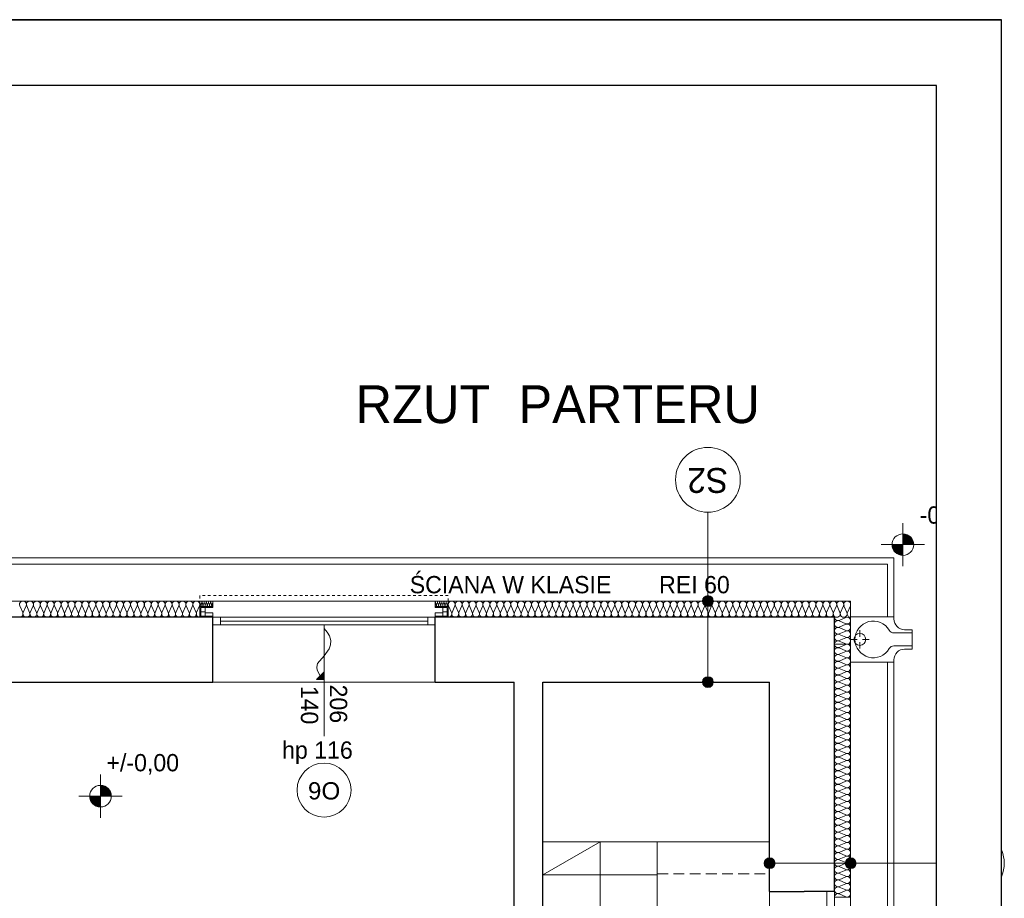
# Model space of a CAD drawing. Extents: x -515158 to -464725, y 20769 to 114053.
# Tile 32 of 69: x -479566 to -470451, y 42336 to 50469. Entities that reach past the tile are written whole.
import ezdxf

# ---------------------------------------------------------------- set-up
doc = ezdxf.new("R2010")
doc.units = 0
doc.header["$MEASUREMENT"] = 0
doc.set_wipeout_variables(frame=1)
doc.linetypes.add('Hidden Line', pattern=[50, 25, -25])
doc.linetypes.add('Krawędzie ukryte', pattern=[150, 100, -50])
for name, color, linetype, lineweight in [('#podkład', 252, 'Continuous', 9), ('A-Okna_Nr_Pióra__9', 252, 'Continuous', 9), ('Arch ocieplenie_Nr_Pióra__44', 252, 'Continuous', 9), ('Arch ocieplenie_Nr_Pióra__9', 252, 'Continuous', 9), ('Arch opisy okien_Nr_Pióra__9', 252, 'Continuous', 9), ('Arch opisy_Nr_Pióra__1', 252, 'Continuous', 25), ('Arch opisy_Nr_Pióra__21', 252, 'Continuous', 9), ('Arch opisy_Nr_Pióra__9', 252, 'Continuous', 9), ('Arch teren_Nr_Pióra__5', 252, 'Continuous', 13), ('Arch teren_Nr_Pióra__9', 252, 'Continuous', 9), ('Arch wykończenie_Nr_Pióra__3', 252, 'Continuous', 18), ('Arch wyposarzenie_Nr_Pióra__10', 252, 'Continuous', 18), ('INWENT DACH_Nr_Pióra__21', 252, 'Continuous', 9), ('INWENT RZĘDNE_Nr_Pióra__21', 252, 'Continuous', 9), ('INWENT WYMIARY_Nr_Pióra__21', 252, 'Continuous', 9), ('INWENT. OKNA_Nr_Pióra__21', 252, 'Continuous', 9), ('INWENT. OKNA_Nr_Pióra__5', 252, 'Continuous', 13), ('INWENT.ŚCIANY_Nr_Pióra__1', 252, 'Continuous', 25), ('INWENT.ŚCIANY_Nr_Pióra__21', 252, 'Continuous', 9), ('Istniejące schody_Nr_Pióra__5', 252, 'Continuous', 13)]:
    doc.layers.add(name, color=color, linetype=linetype, lineweight=lineweight)
doc.layers.add('_TABELA', color=7, linetype='Continuous')
doc.styles.add('GENERATED_STYLE_1', font='txt')
doc.styles.add('GENERATED_STYLE_10', font='arial.ttf')
doc.styles.add('GENERATED_STYLE_3', font='txt')
doc.styles.add('GENERATED_STYLE_6', font='txt')
doc.styles.add('GENERATED_STYLE_7', font='txt')

# ---------------------------------------------------------------- blocks, each defined once
blk = doc.blocks.new('parter')
at = {"layer": 'A-Okna_Nr_Pióra__9', "linetype": 'Continuous'}
blk.add_hatch(color=252, dxfattribs=at).paths.add_polyline_path([(-476748.3, 44361.6), (-476819, 44361.2), (-476748.7, 44432.3)], flags=0)
at = {"layer": 'Arch opisy_Nr_Pióra__21', "linetype": 'Continuous'}
for points in [[(-473144.6, 45087.6), (-473148.4, 45106.8), (-473159.3, 45123), (-473175.5, 45133.8), (-473194.6, 45137.6), (-473213.7, 45133.8), (-473230, 45123), (-473240.8, 45106.8), (-473244.6, 45087.6), (-473240.8, 45068.5), (-473230, 45052.3), (-473213.7, 45041.4), (-473194.6, 45037.6), (-473175.5, 45041.4), (-473159.3, 45052.3), (-473148.4, 45068.5)], [(-473144.6, 44337.6), (-473148.4, 44356.8), (-473159.3, 44373), (-473175.5, 44383.8), (-473194.6, 44387.6), (-473213.7, 44383.8), (-473230, 44373), (-473240.8, 44356.8), (-473244.6, 44337.6), (-473240.8, 44318.5), (-473230, 44302.3), (-473213.7, 44291.4), (-473194.6, 44287.6), (-473175.5, 44291.4), (-473159.3, 44302.3), (-473148.4, 44318.5)], [(-472573.3, 42660.5), (-472577.1, 42679.7), (-472588, 42695.9), (-472604.2, 42706.7), (-472623.3, 42710.5), (-472642.5, 42706.7), (-472658.7, 42695.9), (-472669.5, 42679.7), (-472673.3, 42660.5), (-472669.5, 42641.4), (-472658.7, 42625.2), (-472642.5, 42614.3), (-472623.3, 42610.5), (-472604.2, 42614.3), (-472588, 42625.2), (-472577.1, 42641.4)], [(-471823.3, 42660.5), (-471827.1, 42679.7), (-471838, 42695.9), (-471854.2, 42706.7), (-471873.3, 42710.5), (-471892.5, 42706.7), (-471908.7, 42695.9), (-471919.5, 42679.7), (-471923.3, 42660.5), (-471919.5, 42641.4), (-471908.7, 42625.2), (-471892.5, 42614.3), (-471873.3, 42610.5), (-471854.2, 42614.3), (-471838, 42625.2), (-471827.1, 42641.4)]]:
    blk.add_hatch(color=252, dxfattribs=at).paths.add_polyline_path(points, flags=0)
at = {"layer": 'INWENT RZĘDNE_Nr_Pióra__21', "linetype": 'Continuous'}
for points in [[(-471389.8, 45609.8), (-471289.8, 45609.8), (-471297.4, 45648.1), (-471319.1, 45680.6), (-471351.5, 45702.2), (-471389.8, 45709.8)], [(-471389.8, 45609.8), (-471489.8, 45609.8), (-471482.2, 45571.6), (-471460.5, 45539.1), (-471428, 45517.5), (-471389.8, 45509.8)], [(-478818, 43281.7), (-478718, 43281.7), (-478725.6, 43319.9), (-478747.3, 43352.4), (-478779.7, 43374), (-478818, 43381.7)], [(-478818, 43281.7), (-478918, 43281.7), (-478910.4, 43243.4), (-478888.7, 43210.9), (-478856.2, 43189.3), (-478818, 43181.7)]]:
    blk.add_hatch(color=252, dxfattribs=at).paths.add_polyline_path(points, flags=0)
at = {"layer": 'A-Okna_Nr_Pióra__9', "color": 252, "linetype": 'Continuous'}
for p, q in [((-476819, 44361.2), (-476748.7, 44432.3)), ((-476748.3, 44361.6), (-476748.7, 44432.3)), ((-476748.3, 44361.6), (-476819, 44361.2))]:
    blk.add_line(p, q, dxfattribs=at)
at = {"layer": 'A-Okna_Nr_Pióra__9', "color": 252, "linetype": 'Continuous', "flags": 128}
blk.add_lwpolyline([(-476748.3, 44832.2), (-476719.2, 44801), (-476697.9, 44766), (-476685.7, 44721.3), (-476688.2, 44682.6), (-476701.2, 44646.1), (-476748.3, 44581.6), (-476807.9, 44508.3), (-476815, 44476.3), (-476811, 44446.4), (-476783.9, 44396.8)], dxfattribs=at)
at = {"layer": 'Arch ocieplenie_Nr_Pióra__44', "color": 252, "linetype": 'Continuous'}
for p, q in [((-479565.2, 45042.9), (-479538.5, 44982.3)), ((-479533.1, 44982.3), (-479506.4, 45042.9)), ((-479501, 45042.9), (-479474.3, 44982.3)), ((-479468.9, 44982.3), (-479442.2, 45042.9)), ((-479436.8, 45042.9), (-479410.1, 44982.3)), ((-479404.7, 44982.3), (-479378, 45042.9)), ((-479372.6, 45042.9), (-479345.9, 44982.3)), ((-479340.5, 44982.3), (-479313.7, 45042.9)), ((-479308.4, 45042.9), (-479281.6, 44982.3)), ((-479276.2, 44982.3), (-479249.5, 45042.9)), ((-479244.1, 45042.9), (-479217.4, 44982.3)), ((-479212, 44982.3), (-479185.3, 45042.9)), ((-479179.9, 45042.9), (-479153.2, 44982.3)), ((-479147.8, 44982.3), (-479121.1, 45042.9)), ((-479115.7, 45042.9), (-479089, 44982.3)), ((-479083.6, 44982.3), (-479056.9, 45042.9)), ((-479051.5, 45042.9), (-479024.8, 44982.3)), ((-479019.4, 44982.3), (-478992.7, 45042.9)), ((-478987.3, 45042.9), (-478960.6, 44982.3)), ((-478955.2, 44982.3), (-478928.5, 45042.9)), ((-478923.1, 45042.9), (-478896.4, 44982.3)), ((-478891, 44982.3), (-478864.2, 45042.9)), ((-478858.9, 45042.9), (-478832.1, 44982.3)), ((-478826.7, 44982.3), (-478800, 45042.9)), ((-478794.6, 45042.9), (-478767.9, 44982.3)), ((-478762.5, 44982.3), (-478735.8, 45042.9)), ((-478730.4, 45042.9), (-478703.7, 44982.3)), ((-478698.3, 44982.3), (-478671.6, 45042.9)), ((-478666.2, 45042.9), (-478639.5, 44982.3)), ((-478634.1, 44982.3), (-478607.4, 45042.9)), ((-478602, 45042.9), (-478575.3, 44982.3)), ((-478569.9, 44982.3), (-478543.2, 45042.9)), ((-478537.8, 45042.9), (-478511.1, 44982.3)), ((-478505.7, 44982.3), (-478479, 45042.9)), ((-478473.6, 45042.9), (-478446.8, 44982.3)), ((-478441.5, 44982.3), (-478414.7, 45042.9)), ((-478409.3, 45042.9), (-478382.6, 44982.3)), ((-478377.2, 44982.3), (-478350.5, 45042.9)), ((-478345.1, 45042.9), (-478318.4, 44982.3)), ((-478313, 44982.3), (-478286.3, 45042.9)), ((-478280.9, 45042.9), (-478254.2, 44982.3)), ((-478248.8, 44982.3), (-478222.1, 45042.9)), ((-478216.7, 45042.9), (-478190, 44982.3)), ((-478184.6, 44982.3), (-478157.9, 45042.9)), ((-478152.5, 45042.9), (-478125.8, 44982.3)), ((-478120.4, 44982.3), (-478093.7, 45042.9)), ((-478088.3, 45042.9), (-478061.6, 44982.3)), ((-478056.2, 44982.3), (-478029.5, 45042.9)), ((-478024.1, 45042.9), (-477997.3, 44982.3)), ((-477992, 44982.3), (-477965.2, 45042.9)), ((-477959.8, 45042.9), (-477933.1, 44982.3)), ((-477927.7, 44982.3), (-477901, 45042.9)), ((-477897.5, 45072.7), (-477889.2, 45052.5)), ((-477887.5, 45052.5), (-477879.2, 45072.7)), ((-477877.5, 45072.7), (-477869.2, 45052.5)), ((-477867.5, 45052.5), (-477859.2, 45072.7)), ((-477857.5, 45072.7), (-477849.2, 45052.5)), ((-477847.5, 45052.5), (-477839.2, 45072.7)), ((-477837.5, 45072.7), (-477829.2, 45052.5)), ((-477827.5, 45052.5), (-477819.2, 45072.7)), ((-477817.5, 45072.7), (-477809.2, 45052.5)), ((-477807.5, 45052.5), (-477799.2, 45072.7)), ((-477797.5, 45072.7), (-477789.2, 45052.5)), ((-477787.5, 45052.5), (-477779.2, 45072.7)), ((-475717.5, 45072.7), (-475709.2, 45052.5)), ((-475707.5, 45052.5), (-475699.2, 45072.7)), ((-475697.5, 45072.7), (-475689.2, 45052.5)), ((-475687.5, 45052.5), (-475679.2, 45072.7)), ((-475677.5, 45072.7), (-475669.2, 45052.5)), ((-475667.5, 45052.5), (-475659.2, 45072.7)), ((-475657.5, 45072.7), (-475649.2, 45052.5)), ((-475647.5, 45052.5), (-475639.2, 45072.7)), ((-475637.5, 45072.7), (-475629.2, 45052.5)), ((-475627.5, 45052.5), (-475619.2, 45072.7)), ((-475617.5, 45072.7), (-475609.2, 45052.5)), ((-475607.5, 45052.5), (-475599.2, 45072.7)), ((-475595.6, 45042.9), (-475568.9, 44982.3)), ((-475563.5, 44982.3), (-475536.8, 45042.9)), ((-475531.4, 45042.9), (-475504.7, 44982.3)), ((-475499.3, 44982.3), (-475472.6, 45042.9)), ((-475467.2, 45042.9), (-475440.5, 44982.3)), ((-475435.1, 44982.3), (-475408.4, 45042.9)), ((-475403, 45042.9), (-475376.2, 44982.3)), ((-475370.8, 44982.3), (-475344.1, 45042.9)), ((-475338.7, 45042.9), (-475312, 44982.3)), ((-475306.6, 44982.3), (-475279.9, 45042.9)), ((-475274.5, 45042.9), (-475247.8, 44982.3)), ((-475242.4, 44982.3), (-475215.7, 45042.9)), ((-475210.3, 45042.9), (-475183.6, 44982.3)), ((-475178.2, 44982.3), (-475151.5, 45042.9)), ((-475146.1, 45042.9), (-475119.3, 44982.3)), ((-475113.9, 44982.3), (-475087.2, 45042.9)), ((-475081.8, 45042.9), (-475055.1, 44982.3)), ((-475049.7, 44982.3), (-475023, 45042.9)), ((-475017.6, 45042.9), (-474990.9, 44982.3)), ((-474985.5, 44982.3), (-474958.8, 45042.9)), ((-474953.4, 45042.9), (-474926.7, 44982.3)), ((-474921.3, 44982.3), (-474894.6, 45042.9)), ((-474889.2, 45042.9), (-474862.4, 44982.3)), ((-474857.1, 44982.3), (-474830.3, 45042.9)), ((-474824.9, 45042.9), (-474798.2, 44982.3)), ((-474792.8, 44982.3), (-474766.1, 45042.9)), ((-474760.7, 45042.9), (-474734, 44982.3)), ((-474728.6, 44982.3), (-474701.9, 45042.9)), ((-474696.5, 45042.9), (-474669.8, 44982.3)), ((-474664.4, 44982.3), (-474637.7, 45042.9)), ((-474632.3, 45042.9), (-474605.5, 44982.3)), ((-474600.2, 44982.3), (-474573.4, 45042.9)), ((-474568, 45042.9), (-474541.3, 44982.3)), ((-474535.9, 44982.3), (-474509.2, 45042.9)), ((-474503.8, 45042.9), (-474477.1, 44982.3)), ((-474471.7, 44982.3), (-474445, 45042.9)), ((-474439.6, 45042.9), (-474412.9, 44982.3)), ((-474407.5, 44982.3), (-474380.8, 45042.9)), ((-474375.4, 45042.9), (-474348.7, 44982.3)), ((-474343.3, 44982.3), (-474316.5, 45042.9)), ((-474311.1, 45042.9), (-474284.4, 44982.3)), ((-474279, 44982.3), (-474252.3, 45042.9)), ((-474246.9, 45042.9), (-474220.2, 44982.3)), ((-474214.8, 44982.3), (-474188.1, 45042.9)), ((-474182.7, 45042.9), (-474156, 44982.3)), ((-474150.6, 44982.3), (-474123.9, 45042.9)), ((-474118.5, 45042.9), (-474091.8, 44982.3)), ((-474086.4, 44982.3), (-474059.6, 45042.9)), ((-474054.2, 45042.9), (-474027.5, 44982.3)), ((-474022.1, 44982.3), (-473995.4, 45042.9)), ((-473990, 45042.9), (-473963.3, 44982.3)), ((-473957.9, 44982.3), (-473931.2, 45042.9)), ((-473925.8, 45042.9), (-473899.1, 44982.3)), ((-473893.7, 44982.3), (-473867, 45042.9)), ((-473861.6, 45042.9), (-473834.9, 44982.3)), ((-473829.5, 44982.3), (-473802.7, 45042.9)), ((-473797.4, 45042.9), (-473770.6, 44982.3)), ((-473765.2, 44982.3), (-473738.5, 45042.9)), ((-473733.1, 45042.9), (-473706.4, 44982.3)), ((-473701, 44982.3), (-473674.3, 45042.9)), ((-473668.9, 45042.9), (-473642.2, 44982.3)), ((-473636.8, 44982.3), (-473610.1, 45042.9)), ((-473604.7, 45042.9), (-473578, 44982.3)), ((-473572.6, 44982.3), (-473545.9, 45042.9)), ((-473540.5, 45042.9), (-473513.7, 44982.3)), ((-473508.3, 44982.3), (-473481.6, 45042.9)), ((-473476.2, 45042.9), (-473449.5, 44982.3)), ((-473444.1, 44982.3), (-473417.4, 45042.9)), ((-473412, 45042.9), (-473385.3, 44982.3)), ((-473379.9, 44982.3), (-473353.2, 45042.9)), ((-473347.8, 45042.9), (-473321.1, 44982.3)), ((-473315.7, 44982.3), (-473289, 45042.9)), ((-473283.6, 45042.9), (-473256.8, 44982.3)), ((-473251.4, 44982.3), (-473224.7, 45042.9)), ((-473219.3, 45042.9), (-473192.6, 44982.3)), ((-473187.2, 44982.3), (-473160.5, 45042.9)), ((-473155.1, 45042.9), (-473128.4, 44982.3)), ((-473123, 44982.3), (-473096.3, 45042.9)), ((-473090.9, 45042.9), (-473064.2, 44982.3)), ((-473058.8, 44982.3), (-473032.1, 45042.9)), ((-473026.7, 45042.9), (-472999.9, 44982.3)), ((-472994.6, 44982.3), (-472967.8, 45042.9)), ((-472962.4, 45042.9), (-472935.7, 44982.3)), ((-472930.3, 44982.3), (-472903.6, 45042.9)), ((-472898.2, 45042.9), (-472871.5, 44982.3)), ((-472866.1, 44982.3), (-472839.4, 45042.9)), ((-472834, 45042.9), (-472807.3, 44982.3)), ((-472801.9, 44982.3), (-472775.2, 45042.9)), ((-472769.8, 45042.9), (-472743, 44982.3)), ((-472737.7, 44982.3), (-472710.9, 45042.9)), ((-472705.5, 45042.9), (-472678.8, 44982.3)), ((-472673.4, 44982.3), (-472646.7, 45042.9)), ((-472641.3, 45042.9), (-472614.6, 44982.3)), ((-472609.2, 44982.3), (-472582.5, 45042.9)), ((-472577.1, 45042.9), (-472550.4, 44982.3)), ((-472545, 44982.3), (-472518.3, 45042.9)), ((-472512.9, 45042.9), (-472486.2, 44982.3)), ((-472480.8, 44982.3), (-472454, 45042.9)), ((-472448.6, 45042.9), (-472421.9, 44982.3)), ((-472416.5, 44982.3), (-472389.8, 45042.9)), ((-472384.4, 45042.9), (-472357.7, 44982.3)), ((-472352.3, 44982.3), (-472325.6, 45042.9)), ((-472320.2, 45042.9), (-472293.5, 44982.3)), ((-472288.1, 44982.3), (-472261.4, 45042.9)), ((-472256, 45042.9), (-472229.3, 44982.3)), ((-472223.9, 44982.3), (-472197.1, 45042.9)), ((-472191.7, 45042.9), (-472165, 44982.3)), ((-472159.6, 44982.3), (-472132.9, 45042.9)), ((-472127.5, 45042.9), (-472100.8, 44982.3)), ((-472095.4, 44982.3), (-472068.7, 45042.9)), ((-472063.3, 45042.9), (-472036.6, 44982.3)), ((-472031.2, 44982.3), (-472004.5, 45042.9)), ((-471999.1, 45042.9), (-471972.4, 44982.3)), ((-471967, 44982.3), (-471940.2, 45042.9)), ((-471934.9, 45042.9), (-471908.1, 44982.3)), ((-471902.7, 44982.3), (-471876, 45042.9)), ((-471918, 44935), (-471978.6, 44909)), ((-471978.6, 44903.8), (-471918, 44877.8)), ((-471918, 44872.5), (-471978.6, 44846.5)), ((-471978.6, 44841.3), (-471918, 44815.3)), ((-471918, 44810), (-471978.6, 44784)), ((-471978.6, 44778.8), (-471918, 44752.8)), ((-471918, 44747.5), (-471978.6, 44721.5)), ((-471978.6, 44716.3), (-471918, 44690.3))]:
    blk.add_line(p, q, dxfattribs=at)
for centre, major_axis, ratio, start_param, end_param in [((-479535.8, 45055.7), (32.1, 0), 0.993594, 5.870392, 9.837571), ((-479471.6, 45055.7), (32.1, 0), 0.993594, 5.870392, 9.837571), ((-479407.4, 45055.7), (32.1, 0), 0.993594, 5.870392, 9.837571), ((-479343.2, 45055.7), (32.1, 0), 0.993594, 5.870392, 9.837571), ((-479278.9, 45055.7), (32.1, 0), 0.993594, 5.870392, 9.837571), ((-479214.7, 45055.7), (32.1, 0), 0.993594, 5.870392, 9.837571), ((-479150.5, 45055.7), (32.1, 0), 0.993594, 5.870392, 9.837571), ((-479086.3, 45055.7), (32.1, 0), 0.993594, 5.870392, 9.837571), ((-479022.1, 45055.7), (32.1, 0), 0.993594, 5.870392, 9.837571), ((-478957.9, 45055.7), (32.1, 0), 0.993594, 5.870392, 9.837571), ((-478893.7, 45055.7), (32.1, 0), 0.993594, 5.870392, 9.837571), ((-478829.4, 45055.7), (32.1, 0), 0.993594, 5.870392, 9.837571), ((-478765.2, 45055.7), (32.1, 0), 0.993594, 5.870392, 9.837571), ((-478701, 45055.7), (32.1, 0), 0.993594, 5.870392, 9.837571), ((-478636.8, 45055.7), (32.1, 0), 0.993594, 5.870392, 9.837571), ((-478572.6, 45055.7), (32.1, 0), 0.993594, 5.870392, 9.837571), ((-478508.4, 45055.7), (32.1, 0), 0.993594, 5.870392, 9.837571), ((-478444.2, 45055.7), (32.1, 0), 0.993594, 5.870392, 9.837571), ((-478379.9, 45055.7), (32.1, 0), 0.993594, 5.870392, 9.837571), ((-478315.7, 45055.7), (32.1, 0), 0.993594, 5.870392, 9.837571), ((-478251.5, 45055.7), (32.1, 0), 0.993594, 5.870392, 9.837571), ((-478187.3, 45055.7), (32.1, 0), 0.993594, 5.870392, 9.837571), ((-478123.1, 45055.7), (32.1, 0), 0.993594, 5.870392, 9.837571), ((-478058.9, 45055.7), (32.1, 0), 0.993594, 5.870392, 9.837571), ((-477994.6, 45055.7), (32.1, 0), 0.993594, 5.870392, 9.837571), ((-477930.4, 45055.7), (32.1, 0), 0.993594, 5.870392, 9.837571), ((-477888.3, 45077), (0, 10.6), 0.94039, 4.299595, 8.266775), ((-477898.3, 45048.3), (0, 10.6), 0.94039, 3.141593, 5.125182), ((-477878.3, 45048.3), (0, 10.6), 0.94039, 1.158004, 5.125183), ((-477868.3, 45077), (0, 10.6), 0.94039, 4.299595, 8.266775), ((-477858.3, 45048.3), (0, 10.6), 0.94039, 1.158004, 5.125183), ((-477848.3, 45077), (0, 10.6), 0.94039, 4.299595, 8.266775), ((-477838.3, 45048.3), (0, 10.6), 0.94039, 1.158004, 5.125183), ((-477828.3, 45077), (0, 10.6), 0.94039, 4.299595, 8.266775), ((-477818.3, 45048.3), (0, 10.6), 0.94039, 1.158004, 5.125183), ((-477808.3, 45077), (0, 10.6), 0.94039, 4.299595, 8.266775), ((-477798.3, 45048.3), (0, 10.6), 0.94039, 1.158004, 5.125183), ((-477788.3, 45077), (0, 10.6), 0.94039, 4.299595, 8.266775), ((-477778.3, 45048.3), (0, 10.6), 0.94039, 1.158004, 3.141593), ((-475708.3, 45077), (0, 10.6), 0.94039, 4.299595, 8.266775), ((-475718.3, 45048.3), (0, 10.6), 0.94039, 3.141593, 5.125182), ((-475698.3, 45048.3), (0, 10.6), 0.94039, 1.158004, 5.125183), ((-475688.3, 45077), (0, 10.6), 0.94039, 4.299595, 8.266775), ((-475678.3, 45048.3), (0, 10.6), 0.94039, 1.158004, 5.125183), ((-475668.3, 45077), (0, 10.6), 0.94039, 4.299595, 8.266775), ((-475658.3, 45048.3), (0, 10.6), 0.94039, 1.158004, 5.125183), ((-475648.3, 45077), (0, 10.6), 0.94039, 4.299595, 8.266775), ((-475638.3, 45048.3), (0, 10.6), 0.94039, 1.158004, 5.125183), ((-475628.3, 45077), (0, 10.6), 0.94039, 4.299595, 8.266775), ((-475618.3, 45048.3), (0, 10.6), 0.94039, 1.158004, 5.125183), ((-475608.3, 45077), (0, 10.6), 0.94039, 4.299595, 8.266775), ((-475598.3, 45048.3), (0, 10.6), 0.94039, 1.158004, 3.141593), ((-475566.2, 45055.7), (32.1, 0), 0.993449, 5.870392, 9.837571), ((-475502, 45055.7), (32.1, 0), 0.993449, 5.870392, 9.837571), ((-475437.8, 45055.7), (32.1, 0), 0.993449, 5.870392, 9.837571), ((-475373.5, 45055.7), (32.1, 0), 0.993449, 5.870392, 9.837571), ((-475309.3, 45055.7), (32.1, 0), 0.993449, 5.870392, 9.837571), ((-475245.1, 45055.7), (32.1, 0), 0.993449, 5.870392, 9.837571), ((-475180.9, 45055.7), (32.1, 0), 0.993449, 5.870392, 9.837571), ((-475116.6, 45055.7), (32.1, 0), 0.993449, 5.870392, 9.837571), ((-475052.4, 45055.7), (32.1, 0), 0.993449, 5.870392, 9.837571), ((-474988.2, 45055.7), (32.1, 0), 0.993449, 5.870392, 9.837571), ((-474924, 45055.7), (32.1, 0), 0.993449, 5.870392, 9.837571), ((-474859.7, 45055.7), (32.1, 0), 0.993449, 5.870392, 9.837571), ((-474795.5, 45055.7), (32.1, 0), 0.993449, 5.870392, 9.837571), ((-474731.3, 45055.7), (32.1, 0), 0.993449, 5.870392, 9.837571), ((-474667.1, 45055.7), (32.1, 0), 0.993449, 5.870392, 9.837571), ((-474602.9, 45055.7), (32.1, 0), 0.993449, 5.870392, 9.837571), ((-474538.6, 45055.7), (32.1, 0), 0.993449, 5.870392, 9.837571), ((-474474.4, 45055.7), (32.1, 0), 0.993449, 5.870392, 9.837571), ((-474410.2, 45055.7), (32.1, 0), 0.993449, 5.870392, 9.837571), ((-474346, 45055.7), (32.1, 0), 0.993449, 5.870392, 9.837571), ((-474281.7, 45055.7), (32.1, 0), 0.993449, 5.870392, 9.837571), ((-474217.5, 45055.7), (32.1, 0), 0.993449, 5.870392, 9.837571), ((-474153.3, 45055.7), (32.1, 0), 0.993449, 5.870392, 9.837571), ((-474089.1, 45055.7), (32.1, 0), 0.993449, 5.870392, 9.837571), ((-474024.8, 45055.7), (32.1, 0), 0.993449, 5.870392, 9.837571), ((-473960.6, 45055.7), (32.1, 0), 0.993449, 5.870392, 9.837571), ((-473896.4, 45055.7), (32.1, 0), 0.993449, 5.870392, 9.837571), ((-473832.2, 45055.7), (32.1, 0), 0.993449, 5.870392, 9.837571), ((-473767.9, 45055.7), (32.1, 0), 0.993449, 5.870392, 9.837571), ((-473703.7, 45055.7), (32.1, 0), 0.993449, 5.870392, 9.837571), ((-473639.5, 45055.7), (32.1, 0), 0.993449, 5.870392, 9.837571), ((-473575.3, 45055.7), (32.1, 0), 0.993449, 5.870392, 9.837571), ((-473511, 45055.7), (32.1, 0), 0.993449, 5.870392, 9.837571), ((-473446.8, 45055.7), (32.1, 0), 0.993449, 5.870392, 9.837571), ((-473382.6, 45055.7), (32.1, 0), 0.993449, 5.870392, 9.837571), ((-473318.4, 45055.7), (32.1, 0), 0.993449, 5.870392, 9.837571), ((-473254.1, 45055.7), (32.1, 0), 0.993449, 5.870392, 9.837571), ((-473189.9, 45055.7), (32.1, 0), 0.993449, 5.870392, 9.837571), ((-473125.7, 45055.7), (32.1, 0), 0.993449, 5.870392, 9.837571), ((-473061.5, 45055.7), (32.1, 0), 0.993449, 5.870392, 9.837571), ((-472997.2, 45055.7), (32.1, 0), 0.993449, 5.870392, 9.837571), ((-472933, 45055.7), (32.1, 0), 0.993449, 5.870392, 9.837571), ((-472868.8, 45055.7), (32.1, 0), 0.993449, 5.870392, 9.837571), ((-472804.6, 45055.7), (32.1, 0), 0.993449, 5.870392, 9.837571), ((-472740.4, 45055.7), (32.1, 0), 0.993449, 5.870392, 9.837571), ((-472676.1, 45055.7), (32.1, 0), 0.993449, 5.870392, 9.837571), ((-472611.9, 45055.7), (32.1, 0), 0.993449, 5.870392, 9.837571), ((-472547.7, 45055.7), (32.1, 0), 0.993449, 5.870392, 9.837571), ((-472483.5, 45055.7), (32.1, 0), 0.993449, 5.870392, 9.837571), ((-472419.2, 45055.7), (32.1, 0), 0.993449, 5.870392, 9.837571), ((-472355, 45055.7), (32.1, 0), 0.993449, 5.870392, 9.837571), ((-472290.8, 45055.7), (32.1, 0), 0.993449, 5.870392, 9.837571), ((-472226.6, 45055.7), (32.1, 0), 0.993449, 5.870392, 9.837571), ((-472162.3, 45055.7), (32.1, 0), 0.993449, 5.870392, 9.837571), ((-472098.1, 45055.7), (32.1, 0), 0.993449, 5.870392, 9.837571), ((-472033.9, 45055.7), (32.1, 0), 0.993449, 5.870392, 9.837571), ((-471969.7, 45055.7), (32.1, 0), 0.993449, 5.870392, 9.837571), ((-471905.4, 45055.7), (32.1, 0), 0.993449, 5.870392, 9.837571), ((-479567.9, 44969.5), (32.1, 0), 0.993594, 4.712389, 6.695979), ((-479503.7, 44969.5), (32.1, 0), 0.993594, 2.7288, 6.695979), ((-479439.5, 44969.5), (32.1, 0), 0.993594, 2.7288, 6.695979), ((-479375.3, 44969.5), (32.1, 0), 0.993594, 2.7288, 6.695979), ((-479311.1, 44969.5), (32.1, 0), 0.993594, 2.7288, 6.695979), ((-479246.8, 44969.5), (32.1, 0), 0.993594, 2.7288, 6.695979), ((-479182.6, 44969.5), (32.1, 0), 0.993594, 2.7288, 6.695979), ((-479118.4, 44969.5), (32.1, 0), 0.993594, 2.7288, 6.695979), ((-479054.2, 44969.5), (32.1, 0), 0.993594, 2.7288, 6.695979), ((-478990, 44969.5), (32.1, 0), 0.993594, 2.7288, 6.695979), ((-478925.8, 44969.5), (32.1, 0), 0.993594, 2.7288, 6.695979), ((-478861.5, 44969.5), (32.1, 0), 0.993594, 2.7288, 6.695979), ((-478797.3, 44969.5), (32.1, 0), 0.993594, 2.7288, 6.695979), ((-478733.1, 44969.5), (32.1, 0), 0.993594, 2.7288, 6.695979), ((-478668.9, 44969.5), (32.1, 0), 0.993594, 2.7288, 6.695979), ((-478604.7, 44969.5), (32.1, 0), 0.993594, 2.7288, 6.695979), ((-478540.5, 44969.5), (32.1, 0), 0.993594, 2.7288, 6.695979), ((-478476.3, 44969.5), (32.1, 0), 0.993594, 2.7288, 6.695979), ((-478412, 44969.5), (32.1, 0), 0.993594, 2.7288, 6.695979), ((-478347.8, 44969.5), (32.1, 0), 0.993594, 2.7288, 6.695979), ((-478283.6, 44969.5), (32.1, 0), 0.993594, 2.7288, 6.695979), ((-478219.4, 44969.5), (32.1, 0), 0.993594, 2.7288, 6.695979), ((-478155.2, 44969.5), (32.1, 0), 0.993594, 2.7288, 6.695979), ((-478091, 44969.5), (32.1, 0), 0.993594, 2.7288, 6.695979), ((-478026.8, 44969.5), (32.1, 0), 0.993594, 2.7288, 6.695979), ((-477962.5, 44969.5), (32.1, 0), 0.993594, 2.7288, 6.695979), ((-477898.3, 44969.5), (32.1, 0), 0.993594, 2.7288, 4.712389), ((-475598.3, 44969.5), (32.1, 0), 0.993449, 4.712389, 6.695979), ((-475534.1, 44969.5), (32.1, 0), 0.993449, 2.7288, 6.695979), ((-475469.9, 44969.5), (32.1, 0), 0.993449, 2.7288, 6.695979), ((-475405.7, 44969.5), (32.1, 0), 0.993449, 2.7288, 6.695979), ((-475341.4, 44969.5), (32.1, 0), 0.993449, 2.7288, 6.695979), ((-475277.2, 44969.5), (32.1, 0), 0.993449, 2.7288, 6.695979), ((-475213, 44969.5), (32.1, 0), 0.993449, 2.7288, 6.695979), ((-475148.8, 44969.5), (32.1, 0), 0.993449, 2.7288, 6.695979), ((-475084.5, 44969.5), (32.1, 0), 0.993449, 2.7288, 6.695979), ((-475020.3, 44969.5), (32.1, 0), 0.993449, 2.7288, 6.695979), ((-474956.1, 44969.5), (32.1, 0), 0.993449, 2.7288, 6.695979), ((-474891.9, 44969.5), (32.1, 0), 0.993449, 2.7288, 6.695979), ((-474827.6, 44969.5), (32.1, 0), 0.993449, 2.7288, 6.695979), ((-474763.4, 44969.5), (32.1, 0), 0.993449, 2.7288, 6.695979), ((-474699.2, 44969.5), (32.1, 0), 0.993449, 2.7288, 6.695979), ((-474635, 44969.5), (32.1, 0), 0.993449, 2.7288, 6.695979), ((-474570.7, 44969.5), (32.1, 0), 0.993449, 2.7288, 6.695979), ((-474506.5, 44969.5), (32.1, 0), 0.993449, 2.7288, 6.695979), ((-474442.3, 44969.5), (32.1, 0), 0.993449, 2.7288, 6.695979), ((-474378.1, 44969.5), (32.1, 0), 0.993449, 2.7288, 6.695979), ((-474313.8, 44969.5), (32.1, 0), 0.993449, 2.7288, 6.695979), ((-474249.6, 44969.5), (32.1, 0), 0.993449, 2.7288, 6.695979), ((-474185.4, 44969.5), (32.1, 0), 0.993449, 2.7288, 6.695979), ((-474121.2, 44969.5), (32.1, 0), 0.993449, 2.7288, 6.695979), ((-474056.9, 44969.5), (32.1, 0), 0.993449, 2.7288, 6.695979), ((-473992.7, 44969.5), (32.1, 0), 0.993449, 2.7288, 6.695979), ((-473928.5, 44969.5), (32.1, 0), 0.993449, 2.7288, 6.695979), ((-473864.3, 44969.5), (32.1, 0), 0.993449, 2.7288, 6.695979), ((-473800.1, 44969.5), (32.1, 0), 0.993449, 2.7288, 6.695979), ((-473735.8, 44969.5), (32.1, 0), 0.993449, 2.7288, 6.695979), ((-473671.6, 44969.5), (32.1, 0), 0.993449, 2.7288, 6.695979), ((-473607.4, 44969.5), (32.1, 0), 0.993449, 2.7288, 6.695979), ((-473543.2, 44969.5), (32.1, 0), 0.993449, 2.7288, 6.695979), ((-473478.9, 44969.5), (32.1, 0), 0.993449, 2.7288, 6.695979), ((-473414.7, 44969.5), (32.1, 0), 0.993449, 2.7288, 6.695979), ((-473350.5, 44969.5), (32.1, 0), 0.993449, 2.7288, 6.695979), ((-473286.3, 44969.5), (32.1, 0), 0.993449, 2.7288, 6.695979), ((-473222, 44969.5), (32.1, 0), 0.993449, 2.7288, 6.695979), ((-473157.8, 44969.5), (32.1, 0), 0.993449, 2.7288, 6.695979), ((-473093.6, 44969.5), (32.1, 0), 0.993449, 2.7288, 6.695979), ((-473029.4, 44969.5), (32.1, 0), 0.993449, 2.7288, 6.695979), ((-472965.1, 44969.5), (32.1, 0), 0.993449, 2.7288, 6.695979), ((-472900.9, 44969.5), (32.1, 0), 0.993449, 2.7288, 6.695979), ((-472836.7, 44969.5), (32.1, 0), 0.993449, 2.7288, 6.695979), ((-472772.5, 44969.5), (32.1, 0), 0.993449, 2.7288, 6.695979), ((-472708.2, 44969.5), (32.1, 0), 0.993449, 2.7288, 6.695979), ((-472644, 44969.5), (32.1, 0), 0.993449, 2.7288, 6.695979), ((-472579.8, 44969.5), (32.1, 0), 0.993449, 2.7288, 6.695979), ((-472515.6, 44969.5), (32.1, 0), 0.993449, 2.7288, 6.695979), ((-472451.3, 44969.5), (32.1, 0), 0.993449, 2.7288, 6.695979), ((-472387.1, 44969.5), (32.1, 0), 0.993449, 2.7288, 6.695979), ((-472322.9, 44969.5), (32.1, 0), 0.993449, 2.7288, 6.695979), ((-472258.7, 44969.5), (32.1, 0), 0.993449, 2.7288, 6.695979), ((-472194.4, 44969.5), (32.1, 0), 0.993449, 2.7288, 6.695979), ((-472130.2, 44969.5), (32.1, 0), 0.993449, 2.7288, 6.695979), ((-472066, 44969.5), (32.1, 0), 0.993449, 2.7288, 6.695979), ((-472001.8, 44969.5), (32.1, 0), 0.993449, 2.7288, 6.695979), ((-471937.6, 44969.5), (32.1, 0), 0.993449, 2.7288, 6.695979), ((-471905.2, 44906.4), (31.9, 0), 0.979571, 4.299595, 8.266775), ((-471873.3, 44969.5), (32.1, 0), 0.993449, 2.7288, 4.712389), ((-471991.4, 44875.1), (31.9, 0), 0.979571, 1.158004, 5.125183), ((-471991.4, 44937.6), (31.9, 0), 0.979571, 3.141593, 5.125182), ((-471905.2, 44843.9), (31.9, 0), 0.979571, 4.299595, 8.266775), ((-471991.4, 44812.6), (31.9, 0), 0.979571, 1.158004, 5.125183), ((-471991.4, 44750.1), (31.9, 0), 0.979571, 1.158004, 5.125183), ((-471905.2, 44781.4), (31.9, 0), 0.979571, 4.299595, 8.266775), ((-471991.4, 44687.6), (31.9, 0), 0.979571, 1.158004, 3.141593), ((-471905.2, 44718.9), (31.9, 0), 0.979571, 4.299595, 8.266775)]:
    blk.add_ellipse(centre, major_axis=major_axis, ratio=ratio, start_param=start_param, end_param=end_param, dxfattribs=at)
at = {"layer": 'Arch ocieplenie_Nr_Pióra__9', "color": 252, "linetype": 'Continuous'}
for p, q in [((-471978.6, 44658.7), (-471918, 44685)), ((-471918, 44627), (-471978.6, 44653.4)), ((-471978.6, 44595.4), (-471918, 44621.7)), ((-471918, 44563.8), (-471978.6, 44590.1)), ((-471978.6, 44532.2), (-471918, 44558.5)), ((-471918, 44500.6), (-471978.6, 44526.9)), ((-471978.6, 44468.9), (-471918, 44495.2)), ((-471918, 44437.3), (-471978.6, 44463.6)), ((-471978.6, 44405.7), (-471918, 44432)), ((-471918, 44374.1), (-471978.6, 44400.4)), ((-471978.6, 44342.5), (-471918, 44368.8)), ((-471918, 44310.8), (-471978.6, 44337.1)), ((-471978.6, 44279.2), (-471918, 44305.5)), ((-471918, 44247.6), (-471978.6, 44273.9)), ((-471978.6, 44216), (-471918, 44242.3)), ((-471918, 44184.3), (-471978.6, 44210.7)), ((-471978.6, 44152.7), (-471918, 44179)), ((-471918, 44121.1), (-471978.6, 44147.4)), ((-471978.6, 44089.5), (-471918, 44115.8)), ((-471918, 44057.9), (-471978.6, 44084.2)), ((-471978.6, 44026.2), (-471918, 44052.5)), ((-471918, 43994.6), (-471978.6, 44020.9)), ((-471978.6, 43963), (-471918, 43989.3)), ((-471918, 43931.4), (-471978.6, 43957.7)), ((-471978.6, 43899.7), (-471918, 43926.1)), ((-471918, 43868.1), (-471978.6, 43894.4)), ((-471978.6, 43836.5), (-471918, 43862.8)), ((-471918, 43804.9), (-471978.6, 43831.2)), ((-471978.6, 43773.3), (-471918, 43799.6)), ((-471918, 43741.6), (-471978.6, 43768)), ((-471978.6, 43710), (-471918, 43736.3)), ((-471918, 43678.4), (-471978.6, 43704.7)), ((-471978.6, 43646.8), (-471918, 43673.1)), ((-471918, 43615.2), (-471978.6, 43641.5)), ((-471978.6, 43583.5), (-471918, 43609.8)), ((-471918, 43551.9), (-471978.6, 43578.2)), ((-471978.6, 43520.3), (-471918, 43546.6)), ((-471918, 43488.7), (-471978.6, 43515)), ((-471978.6, 43457), (-471918, 43483.4)), ((-471918, 43425.4), (-471978.6, 43451.7)), ((-471978.6, 43393.8), (-471918, 43420.1)), ((-471918, 43362.2), (-471978.6, 43388.5)), ((-471978.6, 43330.6), (-471918, 43356.9)), ((-471918, 43298.9), (-471978.6, 43325.2)), ((-471978.6, 43267.3), (-471918, 43293.6)), ((-471918, 43235.7), (-471978.6, 43262)), ((-471978.6, 43204.1), (-471918, 43230.4)), ((-471918, 43172.5), (-471978.6, 43198.8)), ((-471978.6, 43140.8), (-471918, 43167.1)), ((-471918, 43109.2), (-471978.6, 43135.5)), ((-471978.6, 43077.6), (-471918, 43103.9)), ((-471918, 43046), (-471978.6, 43072.3)), ((-471978.6, 43014.3), (-471918, 43040.7)), ((-471918, 42982.7), (-471978.6, 43009)), ((-471978.6, 42951.1), (-471918, 42977.4)), ((-471918, 42919.5), (-471978.6, 42945.8)), ((-471978.6, 42887.9), (-471918, 42914.2)), ((-471918, 42856.2), (-471978.6, 42882.5)), ((-471978.6, 42824.6), (-471918, 42850.9)), ((-471918, 42793), (-471978.6, 42819.3)), ((-471978.6, 42761.4), (-471918, 42787.7)), ((-471918, 42729.7), (-471978.6, 42756.1)), ((-471978.6, 42698.1), (-471918, 42724.4)), ((-471918, 42666.5), (-471978.6, 42692.8)), ((-471978.6, 42634.9), (-471918, 42661.2)), ((-471918, 42603.3), (-471978.6, 42629.6)), ((-471978.6, 42571.6), (-471918, 42597.9)), ((-471918, 42540), (-471978.6, 42566.3)), ((-471978.6, 42508.4), (-471918, 42534.7)), ((-471918, 42476.8), (-471978.6, 42503.1)), ((-471978.6, 42445.2), (-471918, 42471.5)), ((-471918, 42413.5), (-471978.6, 42439.8)), ((-471978.6, 42381.9), (-471918, 42408.2)), ((-471918, 42350.3), (-471978.6, 42376.6))]:
    blk.add_line(p, q, dxfattribs=at)
for centre, start_param, end_param in [((-471991.4, 44687.6), 6.283185, 8.266774), ((-471905.2, 44656), 1.158003, 5.125183), ((-471991.4, 44624.4), 4.299595, 8.266774), ((-471991.4, 44561.1), 4.299595, 8.266774), ((-471905.2, 44592.8), 1.158003, 5.125183), ((-471991.4, 44497.9), 4.299595, 8.266774), ((-471905.2, 44529.5), 1.158003, 5.125183), ((-471905.2, 44466.3), 1.158003, 5.125183), ((-471991.4, 44434.7), 4.299595, 8.266774), ((-471991.4, 44371.4), 4.299595, 8.266774), ((-471905.2, 44403), 1.158003, 5.125183), ((-471991.4, 44308.2), 4.299595, 8.266774), ((-471905.2, 44339.8), 1.158003, 5.125183), ((-471905.2, 44276.6), 1.158003, 5.125183), ((-471991.4, 44244.9), 4.299595, 8.266774), ((-471991.4, 44181.7), 4.299595, 8.266774), ((-471905.2, 44213.3), 1.158003, 5.125183), ((-471991.4, 44118.4), 4.299595, 8.266774), ((-471905.2, 44150.1), 1.158003, 5.125183), ((-471905.2, 44086.8), 1.158003, 5.125183), ((-471991.4, 44055.2), 4.299595, 8.266774), ((-471905.2, 44023.6), 1.158003, 5.125183), ((-471991.4, 43992), 4.299595, 8.266774), ((-471991.4, 43928.7), 4.299595, 8.266774), ((-471905.2, 43960.3), 1.158003, 5.125183), ((-471991.4, 43865.5), 4.299595, 8.266774), ((-471905.2, 43897.1), 1.158003, 5.125183), ((-471905.2, 43833.9), 1.158003, 5.125183), ((-471991.4, 43802.2), 4.299595, 8.266774), ((-471991.4, 43739), 4.299595, 8.266774), ((-471905.2, 43770.6), 1.158003, 5.125183), ((-471991.4, 43675.7), 4.299595, 8.266774), ((-471905.2, 43707.4), 1.158003, 5.125183), ((-471905.2, 43644.1), 1.158003, 5.125183), ((-471991.4, 43612.5), 4.299595, 8.266774), ((-471991.4, 43549.3), 4.299595, 8.266774), ((-471905.2, 43580.9), 1.158003, 5.125183), ((-471991.4, 43486), 4.299595, 8.266774), ((-471905.2, 43517.6), 1.158003, 5.125183), ((-471905.2, 43454.4), 1.158003, 5.125183), ((-471991.4, 43422.8), 4.299595, 8.266774), ((-471991.4, 43359.5), 4.299595, 8.266774), ((-471905.2, 43391.1), 1.158003, 5.125183), ((-471991.4, 43296.3), 4.299595, 8.266774), ((-471905.2, 43327.9), 1.158003, 5.125183), ((-471905.2, 43264.7), 1.158003, 5.125183), ((-471991.4, 43233), 4.299595, 8.266774), ((-471905.2, 43201.4), 1.158003, 5.125183), ((-471991.4, 43169.8), 4.299595, 8.266774), ((-471991.4, 43106.6), 4.299595, 8.266774), ((-471905.2, 43138.2), 1.158003, 5.125183), ((-471991.4, 43043.3), 4.299595, 8.266774), ((-471905.2, 43074.9), 1.158003, 5.125183), ((-471905.2, 43011.7), 1.158003, 5.125183), ((-471991.4, 42980.1), 4.299595, 8.266774), ((-471991.4, 42916.8), 4.299595, 8.266774), ((-471905.2, 42948.4), 1.158003, 5.125183), ((-471991.4, 42853.6), 4.299595, 8.266774), ((-471905.2, 42885.2), 1.158003, 5.125183), ((-471905.2, 42822), 1.158003, 5.125183), ((-471991.4, 42790.3), 4.299595, 8.266774), ((-471991.4, 42727.1), 4.299595, 8.266774), ((-471905.2, 42758.7), 1.158003, 5.125183), ((-471991.4, 42663.8), 4.299595, 8.266774), ((-471905.2, 42695.5), 1.158003, 5.125183), ((-471905.2, 42632.2), 1.158003, 5.125183), ((-471991.4, 42600.6), 4.299595, 8.266774), ((-471991.4, 42537.4), 4.299595, 8.266774), ((-471905.2, 42569), 1.158003, 5.125183), ((-471991.4, 42474.1), 4.299595, 8.266774), ((-471905.2, 42505.7), 1.158003, 5.125183), ((-471991.4, 42410.9), 4.299595, 8.266774), ((-471905.2, 42442.5), 1.158003, 5.125183), ((-471905.2, 42379.3), 1.158003, 5.125183), ((-471991.4, 42347.6), 4.299596, 6.283185)]:
    blk.add_ellipse(centre, major_axis=(-31.9, 0), ratio=0.991223, start_param=start_param, end_param=end_param, dxfattribs=at)
at = {"layer": 'Arch opisy_Nr_Pióra__21', "color": 252, "linetype": 'Continuous'}
for p, q in [((-473194.6, 45087.6), (-473194.6, 45910.2)), ((-473194.6, 44387.6), (-473194.6, 45037.6)), ((-472573.3, 42660.5), (-471923.3, 42660.5)), ((-471873.3, 42660.5), (-471050.7, 42660.5))]:
    blk.add_line(p, q, dxfattribs=at)
for centre, radius in [((-473194.6, 46210.2), 300), ((-473194.6, 45087.6), 50), ((-473194.6, 44337.6), 50), ((-470750.7, 42660.5), 300), ((-472623.3, 42660.5), 50), ((-471873.3, 42660.5), 50)]:
    blk.add_circle(centre, radius, dxfattribs=at)
at = {"layer": 'Arch opisy_Nr_Pióra__9', "color": 252, "linetype": 'Continuous'}
blk.add_circle((-476748.3, 43337.6), 250, dxfattribs=at)
at = {"layer": 'Arch teren_Nr_Pióra__5', "color": 252, "linetype": 'Continuous'}
for p, q in [((-488363.3, 45487.6), (-471473.3, 45487.6)), ((-471473.3, 44942.6), (-471473.3, 45487.6)), ((-488363.3, 45427.6), (-471533.3, 45427.6)), ((-471533.3, 44942.6), (-471533.3, 45427.6)), ((-471533.3, 32367.6), (-471533.3, 44522.6)), ((-471473.3, 32307.6), (-471473.3, 44522.6))]:
    blk.add_line(p, q, dxfattribs=at)
at = {"layer": 'Arch teren_Nr_Pióra__9', "color": 252, "linetype": 'Continuous'}
for p, q in [((-471873.3, 44942.6), (-471473.3, 44942.6)), ((-471873.3, 44942.6), (-471873.3, 44522.6)), ((-471473.3, 44942.6), (-471473.3, 44922.6)), ((-471472.8, 44792.6), (-471303.3, 44792.6)), ((-471373.3, 44822.6), (-471303.3, 44822.6)), ((-471303.3, 44822.6), (-471303.3, 44642.6)), ((-471472.8, 44672.6), (-471303.3, 44672.6)), ((-471373.3, 44642.6), (-471303.3, 44642.6)), ((-471873.3, 44522.6), (-471473.3, 44522.6)), ((-471473.3, 44542.6), (-471473.3, 44522.6))]:
    blk.add_line(p, q, dxfattribs=at)
for centre, radius, start, end in [((-471663.3, 44732.6), 170, 30, 330), ((-471373.3, 44922.6), 100, 180, 270), ((-471472.8, 44842.6), 50, 210, 270), ((-471472.8, 44622.6), 50, 90, 150), ((-471373.3, 44542.6), 100, 90, 180)]:
    blk.add_arc(centre, radius, start, end, dxfattribs=at)
at = {"layer": 'Arch wykończenie_Nr_Pióra__3', "color": 252, "linetype": 'Continuous'}
for p, q in [((-479687.9, 45087.6), (-477778.3, 45087.6)), ((-477778.3, 45037.6), (-477778.3, 45087.6)), ((-475718.3, 45037.6), (-475718.3, 45087.6)), ((-471873.3, 45087.6), (-475718.3, 45087.6)), ((-471873.3, 42347.6), (-471873.3, 45087.6)), ((-471873.3, 44687.6), (-472023.3, 44687.6)), ((-472023.3, 42347.6), (-471873.3, 42347.6))]:
    blk.add_line(p, q, dxfattribs=at)
at = {"layer": 'Arch wyposarzenie_Nr_Pióra__10', "color": 252, "linetype": 'Hidden Line'}
for p, q in [((-477898.3, 45137.6), (-477898.3, 44937.6)), ((-475598.3, 45137.6), (-477898.3, 45137.6)), ((-475598.3, 44937.6), (-475598.3, 45137.6))]:
    blk.add_line(p, q, dxfattribs=at)
at = {"layer": 'Arch wyposarzenie_Nr_Pióra__10', "color": 252, "linetype": 'Continuous'}
for p, q in [((-477898.3, 45037.6), (-477778.3, 45037.6)), ((-477898.3, 44937.6), (-477898.3, 45037.6)), ((-477778.3, 45037.6), (-477778.3, 45027.6)), ((-475718.3, 45037.6), (-475718.3, 45027.6)), ((-475598.3, 45037.6), (-475718.3, 45037.6)), ((-475598.3, 44937.6), (-475598.3, 45037.6)), ((-477888.3, 44947.6), (-477888.3, 45027.6)), ((-477888.3, 45027.6), (-477778.3, 45027.6)), ((-477848.3, 44987.6), (-477888.3, 44987.6)), ((-477778.3, 44947.6), (-477888.3, 44947.6)), ((-477848.3, 44947.6), (-477848.3, 45027.6)), ((-477778.1, 44977.6), (-477848.3, 44977.6)), ((-477778.3, 44947.6), (-477778.3, 44937.6)), ((-477778.1, 44947.6), (-477778.1, 44977.6)), ((-475718.6, 44977.6), (-475648.3, 44977.6)), ((-475718.6, 44947.6), (-475718.6, 44977.6)), ((-475608.3, 45027.6), (-475718.3, 45027.6)), ((-475718.3, 44947.6), (-475718.3, 44937.6)), ((-475718.3, 44947.6), (-475608.3, 44947.6)), ((-475648.3, 44947.6), (-475648.3, 45027.6)), ((-475648.3, 44987.6), (-475608.3, 44987.6)), ((-475608.3, 44947.6), (-475608.3, 45027.6)), ((-477778.3, 44937.6), (-477898.3, 44937.6)), ((-475718.3, 44937.6), (-475598.3, 44937.6))]:
    blk.add_line(p, q, dxfattribs=at)
at = {"layer": 'INWENT DACH_Nr_Pióra__21', "color": 252, "linetype": 'Continuous'}
for p, q in [((-471788.3, 44757.6), (-471788.3, 44817.6)), ((-471813.3, 44732.6), (-471873.3, 44732.6)), ((-471788.3, 44707.6), (-471788.3, 44647.6)), ((-471763.3, 44732.6), (-471703.3, 44732.6))]:
    blk.add_line(p, q, dxfattribs=at)
blk.add_circle((-471788.3, 44732.6), 55, dxfattribs=at)
at = {"layer": 'INWENT RZĘDNE_Nr_Pióra__21', "color": 252, "linetype": 'Continuous'}
for p, q in [((-471389.8, 45409.8), (-471389.8, 45809.8)), ((-471589.8, 45609.8), (-471189.8, 45609.8)), ((-478818, 43081.7), (-478818, 43481.7)), ((-479018, 43281.7), (-478618, 43281.7))]:
    blk.add_line(p, q, dxfattribs=at)
for centre in [(-471389.8, 45609.8), (-478818, 43281.7)]:
    blk.add_circle(centre, 100, dxfattribs=at)
at = {"layer": 'INWENT. OKNA_Nr_Pióra__5', "color": 252, "linetype": 'Continuous'}
for p, q in [((-477778.3, 44937.6), (-475718.3, 44937.6)), ((-477778.3, 44867.6), (-475718.3, 44867.6)), ((-477708.3, 44937.6), (-477708.3, 44867.6)), ((-475788.3, 44902.6), (-477708.3, 44902.6)), ((-476748.3, 44867.6), (-476748.3, 43837.6)), ((-475788.3, 44937.6), (-475788.3, 44867.6)), ((-472093.3, 42397.6), (-472093.3, 40907.6)), ((-472023.3, 42397.6), (-472023.3, 40907.6))]:
    blk.add_line(p, q, dxfattribs=at)
at = {"layer": 'INWENT.ŚCIANY_Nr_Pióra__1', "color": 252, "linetype": 'Continuous'}
for p, q in [((-477778.3, 44937.6), (-479668.3, 44937.6)), ((-477778.3, 44587.6), (-477778.3, 44937.6)), ((-475718.3, 44587.6), (-475718.3, 44937.6)), ((-472023.3, 44937.6), (-475718.3, 44937.6)), ((-472023.3, 42397.6), (-472023.3, 44937.6)), ((-477778.3, 44337.6), (-477778.3, 44587.6)), ((-475718.3, 44337.6), (-475718.3, 44587.6)), ((-479668.3, 44337.6), (-477778.3, 44337.6)), ((-475718.3, 44337.6), (-474988.3, 44337.6)), ((-474988.3, 39017.6), (-474988.3, 44337.6)), ((-474723.3, 44337.6), (-472623.3, 44337.6)), ((-474723.3, 33467.6), (-474723.3, 44337.6)), ((-472623.3, 42397.6), (-472623.3, 44337.6)), ((-472623.3, 42397.6), (-472303.3, 42397.6)), ((-472023.3, 42397.6), (-472303.3, 42397.6))]:
    blk.add_line(p, q, dxfattribs=at)
at = {"layer": 'INWENT.ŚCIANY_Nr_Pióra__21', "color": 252, "linetype": 'Continuous'}
for p, q in [((-477778.3, 45087.6), (-475718.3, 45087.6)), ((-477778.3, 44337.6), (-475718.3, 44337.6)), ((-472623.3, 40907.6), (-472623.3, 42397.6)), ((-471873.3, 40957.6), (-471873.3, 42347.6))]:
    blk.add_line(p, q, dxfattribs=at)
at = {"layer": 'Istniejące schody_Nr_Pióra__5', "color": 252, "linetype": 'Continuous'}
for p, q in [((-474193.3, 42857.6), (-474723.3, 42552.1)), ((-474723.3, 42857.6), (-472623.3, 42857.6)), ((-474193.3, 40107.6), (-474193.3, 42857.6)), ((-473663.3, 40107.6), (-473663.3, 42857.6)), ((-474723.3, 42552.1), (-473663.3, 42552.1))]:
    blk.add_line(p, q, dxfattribs=at)
at = {"layer": 'Istniejące schody_Nr_Pióra__5', "color": 252, "linetype": 'Krawędzie ukryte'}
for p, q in [((-473663.3, 42857.6), (-472623.3, 42857.6)), ((-473663.3, 42561.4), (-472623.3, 42561.4))]:
    blk.add_line(p, q, dxfattribs=at)
at = {"layer": 'Arch opisy okien_Nr_Pióra__9', "color": 252, "linetype": 'Continuous', "style": 'GENERATED_STYLE_10'}
blk.add_text('O6', height=160, rotation=180, dxfattribs=at).set_placement((-476598.5, 43411))
at = {"layer": 'Arch opisy_Nr_Pióra__1', "color": 252, "linetype": 'Continuous', "style": 'GENERATED_STYLE_7'}
for s, rotation, p in [('S2', 180, (-473008.4, 46318.8)), ('S1', 90, (-470642.1, 42523.6))]:
    blk.add_text(s, height=230, rotation=rotation, dxfattribs=at).set_placement(p)
at = {"layer": 'Arch opisy_Nr_Pióra__21', "color": 252, "linetype": 'Continuous', "style": 'GENERATED_STYLE_6'}
blk.add_text('RZUT  PARTERU', height=350, dxfattribs=at).set_placement((-476456.9, 46734.7))
at = {"layer": 'INWENT RZĘDNE_Nr_Pióra__21', "color": 252, "char_height": 160, "attachment_point": 7, "style": 'GENERATED_STYLE_3'}
for s, insert in [('{-0,20}', (-471234.4, 45774.2)), ('{+/-0,00}', (-478762.7, 43481.7))]:
    blk.add_mtext(s, dxfattribs=dict(at, insert=insert))
at = {"layer": 'INWENT WYMIARY_Nr_Pióra__21', "color": 252, "linetype": 'Continuous', "style": 'GENERATED_STYLE_1'}
for s, p in [('ŚCIANA W KLASIE', (-475955.1, 45159.4)), ('REI 60', (-473646.5, 45159.4))]:
    blk.add_text(s, height=160, dxfattribs=at).set_placement(p)
at = {"layer": 'INWENT. OKNA_Nr_Pióra__21', "color": 252, "linetype": 'Continuous', "style": 'GENERATED_STYLE_7'}
for s, p in [('206', (-476694.2, 44314.5)), ('140', (-476962.8, 44303.1))]:
    blk.add_text(s, height=160, rotation=270, dxfattribs=at).set_placement(p)
blk.add_text('hp 116', height=160, dxfattribs=at).set_placement((-477136.9, 43628.3))

msp = doc.modelspace()

# ---------------------------------------------------------------- block references
at = {"layer": '#podkład'}
msp.add_blockref('parter', (0, 0), dxfattribs=at)

# ---------------------------------------------------------------- next in the draw order: wipeouts: each hides what was drawn before it
msp.add_wipeout([(-471077.4, 49858.9), (-470477.4, 50468.9), (-470477.4, 20768.9), (-471077.4, 21378.9)])

# ---------------------------------------------------------------- next in the draw order: linework, layer by layer
at = {"layer": '_TABELA', "color": 7}
msp.add_lwpolyline([(-512477.4, 50468.9), (-470477.4, 50468.9), (-512477.4, 50468.9), (-512477.4, 20768.9), (-470477.4, 20768.9), (-470477.4, 50468.9)], dxfattribs=at)
msp.add_lwpolyline([(-471077.4, 49858.9), (-509977.4, 49858.9), (-509977.4, 21378.9), (-471077.4, 21378.9)], close=True, dxfattribs=at)

doc.saveas('drawing.dxf')
